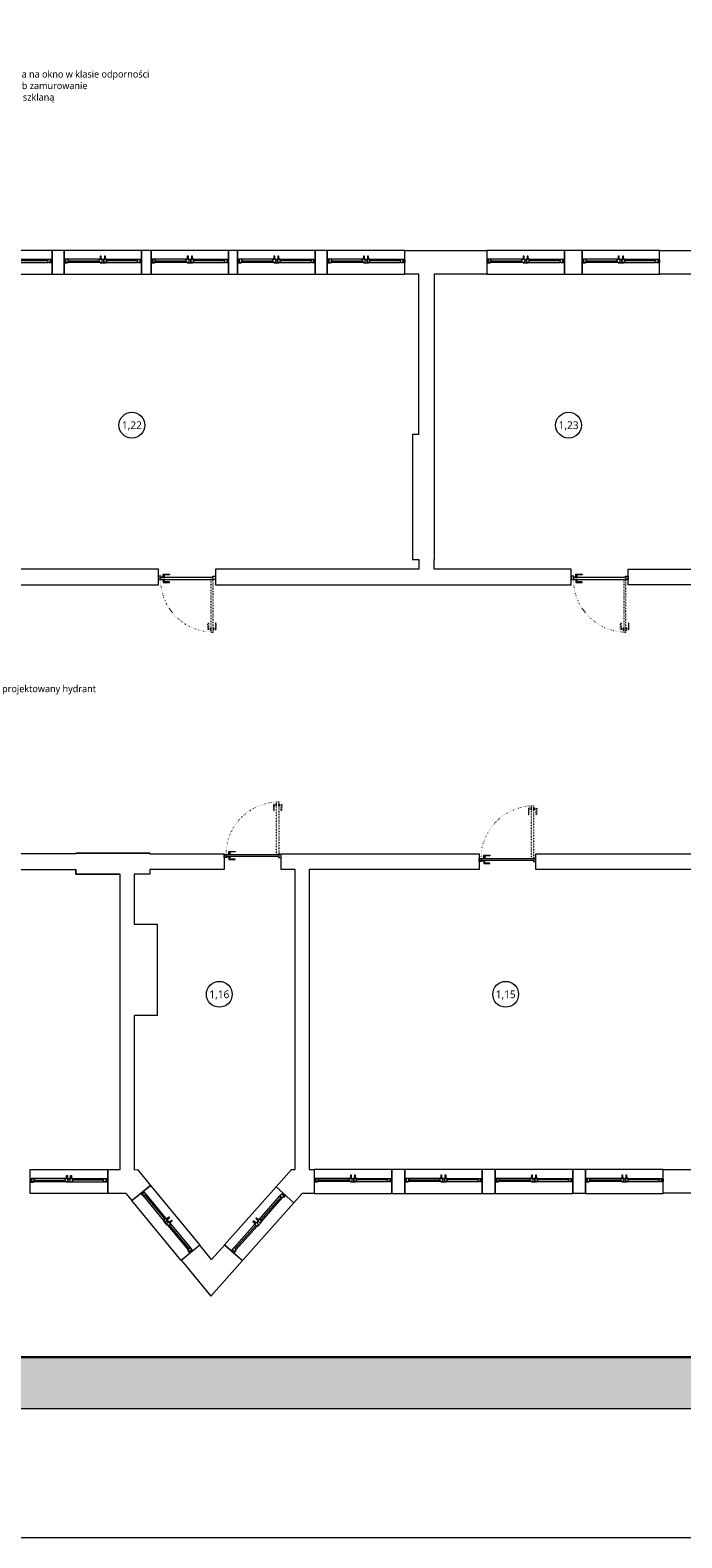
# Model space of a CAD drawing. Header units: millimetres. Extents: x 80301 to 146489, y -78581 to -28273.
# Tile 25 of 135: x 96323 to 97584, y -66786 to -63867. Entities that reach past the tile are written whole.
import ezdxf
from ezdxf import colors
from ezdxf.entities.mleader import LeaderData, LeaderLine
from ezdxf.enums import TextEntityAlignment as Align
from ezdxf.math import Vec2, Vec3

# ---------------------------------------------------------------- set-up
doc = ezdxf.new("R2010")
doc.units = ezdxf.units.MM
doc.linetypes.add('ACAD_ISO03W100', pattern=[30, 12, -18])
doc.linetypes.add('ACAD_ISO07W100', pattern=[3, 0, -3])
doc.layers.get('0').update_dxf_attribs({"lineweight": 0})
for name, color, linetype, lineweight in [('A-opisram.ART', 250, 'Continuous', 0), ('opis..KF', 250, 'Continuous', 15), ('stolarka_arch', 250, 'Continuous', 5), ('ściany ist..KF', 61, 'Continuous', 5)]:
    doc.layers.add(name, color=color, linetype=linetype, lineweight=lineweight)
doc.layers.add('A-pomocram.ART', color=254, linetype='Continuous', lineweight=0, plot=False)
doc.layers.add('A-wymram.ART', color=10, linetype='Continuous', lineweight=5, plot=False)
doc.layers.add('A-przekrycieram.ART', color=7, linetype='Continuous', lineweight=0, true_color=0xffffff)
doc.styles.add('ARCH', font='segoeuil.ttf')
doc.dimstyles.new('RAMKA', dxfattribs={"dimscale": 20, "dimtxt": 4, "dimasz": 3, "dimexe": 5, "dimexo": 3, "dimgap": 1, "dimtad": 1, "dimdec": 1, "dimlfac": 0.01, "dimtxsty": 'ARCH', "dimblk": 'ARCHTICK', "dimcen": 0, "dimclrd": 256, "dimclre": 256, "dimclrt": 256, "dimadec": 0, "dimazin": 0, "dimtfac": 1, "dimtdec": 1, "dimtofl": 0, "dimtmove": 1, "dimatfit": 3, "dimfxl": 10, "dimfxlon": 1, "dimlwd": 0, "dimlwe": 0, "dimarcsym": 0})

# ---------------------------------------------------------------- blocks, each defined once
blk = doc.blocks.new('*U973')
at = {"layer": 'stolarka_arch', "lineweight": 0}
blk.add_lwpolyline([(0, 0), (150, 0), (150, -46.1), (0, -46.1)], close=True, dxfattribs=at)
at = {"layer": 'stolarka_arch'}
for points in [[(0, -22), (6, -22), (6, -23), (3, -23), (3, -28), (0, -28)], [(3, -23), (8, -23), (8, -29), (2, -29), (2, -28), (3, -28)], [(8, -26), (68, -26), (68, -23), (8, -23)], [(8, -26), (68, -26), (68, -29), (8, -29)], [(73, -23), (68, -23), (68, -29), (74, -29), (74, -28), (73, -28)], [(73, -30), (69, -30), (69, -29), (73, -29)], [(70, -22), (80, -22), (80, -23), (77, -23), (77, -28), (73, -28), (73, -23), (70, -23)], [(77, -23), (82, -23), (82, -29), (76, -29), (76, -28), (77, -28)], [(81, -30), (77, -30), (77, -29), (81, -29)], [(142, -26), (82, -26), (82, -23), (142, -23)], [(142, -26), (82, -26), (82, -29), (142, -29)], [(147, -23), (142, -23), (142, -29), (148, -29), (148, -28), (147, -28)], [(150, -22), (144, -22), (144, -23), (147, -23), (147, -28), (150, -28)], [(72, -35), (70, -35), (70, -30), (72, -30)], [(80, -35), (78, -35), (78, -30), (80, -30)]]:
    blk.add_lwpolyline(points, close=True, dxfattribs=at)
blk = doc.blocks.new('*U996')
at = {"layer": 'stolarka_arch', "lineweight": 0}
blk.add_lwpolyline([(0, 0), (150, 0), (150, -46), (0, -46)], close=True, dxfattribs=at)
at = {"layer": 'stolarka_arch'}
for points in [[(0, -22), (6, -22), (6, -23), (3, -23), (3, -28), (0, -28)], [(3, -23), (8, -23), (8, -29), (2, -29), (2, -28), (3, -28)], [(8, -26), (68, -26), (68, -23), (8, -23)], [(8, -26), (68, -26), (68, -29), (8, -29)], [(73, -23), (68, -23), (68, -29), (74, -29), (74, -28), (73, -28)], [(73, -30), (69, -30), (69, -29), (73, -29)], [(70, -22), (80, -22), (80, -23), (77, -23), (77, -28), (73, -28), (73, -23), (70, -23)], [(77, -23), (82, -23), (82, -29), (76, -29), (76, -28), (77, -28)], [(81, -30), (77, -30), (77, -29), (81, -29)], [(142, -26), (82, -26), (82, -23), (142, -23)], [(142, -26), (82, -26), (82, -29), (142, -29)], [(147, -23), (142, -23), (142, -29), (148, -29), (148, -28), (147, -28)], [(150, -22), (144, -22), (144, -23), (147, -23), (147, -28), (150, -28)], [(72, -35), (70, -35), (70, -30), (72, -30)], [(80, -35), (78, -35), (78, -30), (80, -30)]]:
    blk.add_lwpolyline(points, close=True, dxfattribs=at)
blk = doc.blocks.new('*U648')
at = {"layer": 'stolarka_arch', "linetype": 'ACAD_ISO03W100', "lineweight": 0, "ltscale": 0.1}
for points in [[(3.5, 97), (-1.5, 97), (-1.5, 85), (-0.5, 85), (-0.5, 95), (3.5, 95)], [(3.5, 98), (3.5, 94), (4.5, 94), (4.5, 98)], [(4.5, 102), (4.5, 0), (8.5, 0), (8.5, 102)], [(9.5, 98), (9.5, 94), (8.5, 94), (8.5, 98)], [(9.5, 97), (14.5, 97), (14.5, 85), (13.5, 85), (13.5, 95), (9.5, 95)]]:
    blk.add_lwpolyline(points, close=True, dxfattribs=at)
at = {"layer": 'stolarka_arch'}
for points in [[(5, -4), (5, -6), (0, -6), (0, 0), (4, 0), (4, -4), (5, -4)], [(106, 0), (4, 0), (4, -4), (106, -4)], [(101, 1), (101, 6), (89, 6), (89, 5), (99, 5), (99, 1)], [(102, 1), (98, 1), (98, 0), (102, 0)], [(105, -4), (105, -6), (110, -6), (110, 0), (106, 0), (106, -4), (105, -4)], [(101, -5), (101, -10), (89, -10), (89, -9), (99, -9), (99, -5)], [(102, -5), (98, -5), (98, -4), (102, -4)]]:
    blk.add_lwpolyline(points, close=True, dxfattribs=at)
blk.add_circle((4, 0.5), 0.5, dxfattribs=at)
at = {"layer": 'stolarka_arch', "linetype": 'ACAD_ISO07W100', "lineweight": 0, "ltscale": 0.5}
blk.add_arc((4, 0), 102, 0, 89.6506, dxfattribs=at)
blk = doc.blocks.new('*U972')
at = {"layer": 'stolarka_arch', "lineweight": 0}
blk.add_lwpolyline([(0, 0), (150, 0), (150, -46.4), (0, -46.4)], close=True, dxfattribs=at)
at = {"layer": 'stolarka_arch'}
for points in [[(0, -22), (6, -22), (6, -23), (3, -23), (3, -28), (0, -28)], [(3, -23), (8, -23), (8, -29), (2, -29), (2, -28), (3, -28)], [(8, -26), (68, -26), (68, -23), (8, -23)], [(8, -26), (68, -26), (68, -29), (8, -29)], [(73, -23), (68, -23), (68, -29), (74, -29), (74, -28), (73, -28)], [(73, -30), (69, -30), (69, -29), (73, -29)], [(70, -22), (80, -22), (80, -23), (77, -23), (77, -28), (73, -28), (73, -23), (70, -23)], [(77, -23), (82, -23), (82, -29), (76, -29), (76, -28), (77, -28)], [(81, -30), (77, -30), (77, -29), (81, -29)], [(142, -26), (82, -26), (82, -23), (142, -23)], [(142, -26), (82, -26), (82, -29), (142, -29)], [(147, -23), (142, -23), (142, -29), (148, -29), (148, -28), (147, -28)], [(150, -22), (144, -22), (144, -23), (147, -23), (147, -28), (150, -28)], [(72, -35), (70, -35), (70, -30), (72, -30)], [(80, -35), (78, -35), (78, -30), (80, -30)]]:
    blk.add_lwpolyline(points, close=True, dxfattribs=at)
blk = doc.blocks.new('*U1059')
at = {"layer": 'stolarka_arch', "lineweight": 0}
blk.add_lwpolyline([(0, 0), (150, 0), (150, -46), (0, -46)], close=True, dxfattribs=at)
at = {"layer": 'stolarka_arch'}
for points in [[(0, -22), (6, -22), (6, -23), (3, -23), (3, -28), (0, -28)], [(3, -23), (8, -23), (8, -29), (2, -29), (2, -28), (3, -28)], [(8, -26), (68, -26), (68, -23), (8, -23)], [(8, -26), (68, -26), (68, -29), (8, -29)], [(73, -23), (68, -23), (68, -29), (74, -29), (74, -28), (73, -28)], [(73, -30), (69, -30), (69, -29), (73, -29)], [(70, -22), (80, -22), (80, -23), (77, -23), (77, -28), (73, -28), (73, -23), (70, -23)], [(77, -23), (82, -23), (82, -29), (76, -29), (76, -28), (77, -28)], [(81, -30), (77, -30), (77, -29), (81, -29)], [(142, -26), (82, -26), (82, -23), (142, -23)], [(142, -26), (82, -26), (82, -29), (142, -29)], [(147, -23), (142, -23), (142, -29), (148, -29), (148, -28), (147, -28)], [(150, -22), (144, -22), (144, -23), (147, -23), (147, -28), (150, -28)], [(72, -35), (70, -35), (70, -30), (72, -30)], [(80, -35), (78, -35), (78, -30), (80, -30)]]:
    blk.add_lwpolyline(points, close=True, dxfattribs=at)
blk = doc.blocks.new('*U997')
at = {"layer": 'stolarka_arch', "lineweight": 0}
blk.add_lwpolyline([(0, 0), (150, 0), (150, -46), (0, -46)], close=True, dxfattribs=at)
at = {"layer": 'stolarka_arch'}
for points in [[(0, -22), (6, -22), (6, -23), (3, -23), (3, -28), (0, -28)], [(3, -23), (8, -23), (8, -29), (2, -29), (2, -28), (3, -28)], [(8, -26), (68, -26), (68, -23), (8, -23)], [(8, -26), (68, -26), (68, -29), (8, -29)], [(73, -23), (68, -23), (68, -29), (74, -29), (74, -28), (73, -28)], [(73, -30), (69, -30), (69, -29), (73, -29)], [(70, -22), (80, -22), (80, -23), (77, -23), (77, -28), (73, -28), (73, -23), (70, -23)], [(77, -23), (82, -23), (82, -29), (76, -29), (76, -28), (77, -28)], [(81, -30), (77, -30), (77, -29), (81, -29)], [(142, -26), (82, -26), (82, -23), (142, -23)], [(142, -26), (82, -26), (82, -29), (142, -29)], [(147, -23), (142, -23), (142, -29), (148, -29), (148, -28), (147, -28)], [(150, -22), (144, -22), (144, -23), (147, -23), (147, -28), (150, -28)], [(72, -35), (70, -35), (70, -30), (72, -30)], [(80, -35), (78, -35), (78, -30), (80, -30)]]:
    blk.add_lwpolyline(points, close=True, dxfattribs=at)
blk = doc.blocks.new('*U983')
at = {"layer": 'stolarka_arch', "lineweight": 0}
blk.add_lwpolyline([(0, 0), (150, 0), (150, -46), (0, -46)], close=True, dxfattribs=at)
at = {"layer": 'stolarka_arch'}
for points in [[(0, -22), (6, -22), (6, -23), (3, -23), (3, -28), (0, -28)], [(3, -23), (8, -23), (8, -29), (2, -29), (2, -28), (3, -28)], [(8, -26), (68, -26), (68, -23), (8, -23)], [(8, -26), (68, -26), (68, -29), (8, -29)], [(73, -23), (68, -23), (68, -29), (74, -29), (74, -28), (73, -28)], [(73, -30), (69, -30), (69, -29), (73, -29)], [(70, -22), (80, -22), (80, -23), (77, -23), (77, -28), (73, -28), (73, -23), (70, -23)], [(77, -23), (82, -23), (82, -29), (76, -29), (76, -28), (77, -28)], [(81, -30), (77, -30), (77, -29), (81, -29)], [(142, -26), (82, -26), (82, -23), (142, -23)], [(142, -26), (82, -26), (82, -29), (142, -29)], [(147, -23), (142, -23), (142, -29), (148, -29), (148, -28), (147, -28)], [(150, -22), (144, -22), (144, -23), (147, -23), (147, -28), (150, -28)], [(72, -35), (70, -35), (70, -30), (72, -30)], [(80, -35), (78, -35), (78, -30), (80, -30)]]:
    blk.add_lwpolyline(points, close=True, dxfattribs=at)
blk = doc.blocks.new('nr pom')
at = {"layer": 'opis..KF', "lineweight": 20}
blk.add_circle((0, 0), 25, dxfattribs=at)
at = {"layer": 'opis..KF', "style": 'ARCH'}
blk.add_attdef('00', text='', height=15, dxfattribs=at).set_placement((0, 0), align=Align.MIDDLE_CENTER)
blk = doc.blocks.new('_Dot')
at = {"color": 0, "linetype": 'ByBlock', "lineweight": -2}
blk.add_line((-0.5, 0), (-1, 0), dxfattribs=at)
at = {"color": 0, "linetype": 'ByBlock', "const_width": 0.5}
blk.add_lwpolyline([(-0.25, 0, 1), (0.25, 0, 1)], format="xyb", close=True, dxfattribs=at)
blk = doc.blocks.new('_ArchTick')
at = {"color": 0, "linetype": 'ByBlock', "const_width": 0.15}
blk.add_lwpolyline([(-0.5, -0.5), (0.5, 0.5)], dxfattribs=at)
blk = doc.blocks.new('*D1237')
at = {"layer": 'A-wymram.ART', "linetype": 'Continuous', "lineweight": 0, "transparency": 16777216}
for p, q in [((0, -60), (0, -350)), ((8500, -60), (8500, -350)), ((8500, -250), (0, -250))]:
    blk.add_line(p, q, dxfattribs=at)
at = {"layer": 'Defpoints', "color": 0, "transparency": 16777216}
for p in [(0, 0), (8500, 0), (0, -250)]:
    blk.add_point(p, dxfattribs=at)
at = {"layer": 'A-wymram.ART', "lineweight": 0, "transparency": 16777216, "xscale": 60, "yscale": 60, "zscale": 60, "rotation": 180}
blk.add_blockref('_ArchTick', (0, -250), dxfattribs=at)
at = {"layer": 'A-wymram.ART', "lineweight": 0, "transparency": 16777216, "xscale": 60, "yscale": 60, "zscale": 60}
blk.add_blockref('_ArchTick', (8500, -250), dxfattribs=at)
at = {"layer": 'A-wymram.ART', "transparency": 16777216, "insert": (4250, -188.6), "char_height": 80, "attachment_point": 5, "style": 'ARCH'}
blk.add_mtext('85', dxfattribs=at)
blk = doc.blocks.new('*U1234')
at = {"layer": 'A-przekrycieram.ART'}
h = blk.add_hatch(color=256, dxfattribs=at)
h.dxf.hatch_style = 1
h.paths.add_polyline_path([(0, 4200), (8500, 4200), (8500, 0), (0, 0)])
h.paths.add_polyline_path([(200, 4100), (8400, 4100), (8400, 100), (200, 100)], flags=16)
at = {"layer": 'A-opisram.ART', "lineweight": 30}
blk.add_lwpolyline([(200, 4100), (8400, 4100), (8400, 100), (200, 100)], close=True, dxfattribs=at)
at = {"layer": 'A-pomocram.ART'}
blk.add_lwpolyline([(0, 4200), (8500, 4200), (8500, 0), (0, 0)], close=True, dxfattribs=at)
at = {"layer": 'A-wymram.ART'}
dim = blk.add_linear_dim(base=(0, -250), p1=(8500, 0), p2=(0, 0), dimstyle='RAMKA', dxfattribs=at)
dim.commit()
dim.dimension.update_dxf_attribs({"geometry": '*D1237', "text_midpoint": (4250, -188.63)})

msp = doc.modelspace()

# ---------------------------------------------------------------- linework, layer by layer
at = {"layer": 'ściany ist..KF', "linetype": 'ByBlock'}
for points in [[(95978.97, -64293.99), (95978.97, -64339.99), (95984.91, -64339.99), (95984.91, -64940.99), (96571.16, -64940.99), (96571.16, -64910.99), (96014.91, -64910.99), (96014.91, -64339.99), (96050.22, -64339.99), (96050.22, -64293.99), (95978.97, -64293.99)], [(97074.91, -64649.99), (97074.91, -64339.99), (97047.67, -64339.99), (97047.67, -64293.99), (97206.56, -64293.99), (97206.56, -64339.99), (97104.91, -64339.99), (97104.91, -64649.99)], [(97540.88, -64339.99), (97540.88, -64293.99), (97689.99, -64293.99), (97689.99, -64339.99), (97665.99, -64339.99), (97665.99, -64910.99), (97983.8, -64910.99), (97983.8, -64940.99), (97479.97, -64940.99), (97479.97, -64910.99), (97635.99, -64910.99), (97635.99, -64339.99), (97540.88, -64339.99)], [(97074.91, -64649.99), (97062.91, -64649.99), (97062.91, -64891.99), (97074.91, -64891.99)], [(97104.91, -64891.99), (97105.41, -64891.99), (97105.41, -64649.99), (97104.91, -64649.99)], [(96681.16, -64940.99), (97369.97, -64940.99), (97369.97, -64910.99), (97104.91, -64910.99), (97104.91, -64891.99)], [(97074.91, -64891.99), (97074.91, -64910.99), (96681.16, -64910.99), (96681.16, -64940.99)], [(96411.41, -65461.99), (96411.41, -65460.5), (96554.41, -65460.5), (96554.41, -65461.99), (96698.29, -65461.99), (96698.29, -65492), (96554.41, -65492), (96554.41, -65501), (96523.96, -65501), (96523.96, -65597.7), (96568.41, -65597.7), (96568.41, -65775), (96523.96, -65775), (96523.96, -66073.29), (96530.27, -66072.99), (96555.39, -66103.72), (96520.04, -66132.91), (96508.57, -66118.99), (96472.83, -66119.38)], [(96554.41, -65460.5), (96411.41, -65460.5), (96411.41, -65461.99)], [(96411.41, -65461.99), (96299.72, -65461.99), (96299.72, -65492), (96411.41, -65492)], [(96833.26, -66137.06), (96798.79, -66106.46), (96828.47, -66072.98), (96835.68, -66072.98), (96835.68, -65492), (96808.29, -65492), (96808.29, -65461.99), (97191.57, -65461.99), (97191.57, -65492), (96862.68, -65492), (96862.71, -66072.98), (96872.43, -66072.97), (96872.43, -66118.98), (96849.16, -66118.98), (96833.26, -66137.06)], [(97301.57, -65492), (97301.57, -65461.99), (98020.65, -65461.99), (98022.84, -65461.99), (98022.84, -65492), (97665.99, -65492), (97665.99, -66200), (97689.99, -66200), (97689.99, -66246), (97619.99, -66246), (97619.99, -66118.94), (97547.75, -66118.95), (97547.75, -66072.95), (97635.99, -66072.95), (97635.99, -65492), (97301.57, -65492)], [(96411.41, -65492), (96411.41, -65501), (96496.96, -65501)], [(96472.83, -66118.99), (96472.83, -66073), (96496.96, -66072.99), (96496.96, -65501), (96496.96, -65501), (96411.41, -65501), (96411.41, -65492)], [(96615.43, -66248.67), (96672.63, -66318.09), (96733.72, -66249.28), (96699.25, -66218.72), (96673.91, -66247.31), (96650.9, -66219.39), (96615.35, -66248.74)]]:
    msp.add_lwpolyline(points, dxfattribs=at)
for points in [[(96365.15, -64339.99), (96388.49, -64339.99), (96388.49, -64293.99), (96365.15, -64293.99)], [(96538.49, -64339.99), (96556.94, -64339.99), (96556.94, -64293.99), (96538.49, -64293.99)], [(96706.94, -64339.99), (96724.33, -64339.99), (96724.33, -64293.99), (96706.94, -64293.99)], [(96874.33, -64339.99), (96897.67, -64339.99), (96897.67, -64293.99), (96874.33, -64293.99)], [(97356.56, -64339.99), (97390.88, -64339.99), (97390.88, -64293.99), (97356.56, -64293.99)], [(97022.43, -66118.97), (97047.54, -66118.97), (97047.54, -66072.97), (97022.43, -66072.97)], [(97197.54, -66118.96), (97222.64, -66118.96), (97222.64, -66072.96), (97197.54, -66072.96)], [(97372.64, -66118.95), (97397.75, -66118.95), (97397.75, -66072.95), (97372.64, -66072.95)]]:
    msp.add_lwpolyline(points, close=True, dxfattribs=at)

# ---------------------------------------------------------------- block references
msp.add_blockref('*U1234', (94231.99, -66535.84))
at = {"layer": 'opis..KF', "color": 30}
for p, values in [((96519.65, -64632.02), {'00': '1,22'}), ((97364.68, -64632.02), {'00': '1,23'}), ((96688.86, -65733.71), {'00': '1,16'}), ((97242.97, -65733.71), {'00': '1,15'})]:
    msp.add_blockref('nr pom', p, dxfattribs=at).add_auto_attribs(values)
at = {"layer": 'stolarka_arch', "xscale": -1, "rotation": 180}
for name, p in [('*U983', (96215.15, -64339.99)), ('*U983', (96388.49, -64339.99)), ('*U983', (96556.94, -64339.99)), ('*U983', (96724.33, -64339.99)), ('*U983', (96897.67, -64339.99)), ('*U983', (97206.56, -64339.99)), ('*U983', (97390.88, -64339.99)), ('*U997', (96872.43, -66118.97)), ('*U996', (97047.54, -66118.98)), ('*U996', (97222.64, -66118.97)), ('*U1059', (97397.75, -66118.97))]:
    msp.add_blockref(name, p, dxfattribs=at)
at = {"layer": 'stolarka_arch', "rotation": 180}
for name, p in [('*U648', (96681.16, -64930.56)), ('*U648', (97479.97, -64930.56)), ('*U972', (96472.83, -66119.38))]:
    msp.add_blockref(name, p, dxfattribs=at)
at = {"layer": 'stolarka_arch', "xscale": -1}
for p in [(96808.29, -65463.06), (97301.57, -65470.56)]:
    msp.add_blockref('*U648', p, dxfattribs=at)
at = {"layer": 'stolarka_arch', "color": 5, "rotation": 129.5458417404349}
msp.add_blockref('*U973', (96615.35, -66248.74), dxfattribs=at)
at = {"layer": 'stolarka_arch', "color": 5, "xscale": -1, "rotation": 228.4014041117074}
msp.add_blockref('*U973', (96733.67, -66249.24), dxfattribs=at)

# ---------------------------------------------------------------- leaders
at = {"layer": 'opis..KF', "lineweight": 9}
ml = msp.add_multileader_mtext('Standard', dxfattribs=at)
ml.set_content('wymiana okna na okno w klasie odporności \\Pp.poż EI 60 lub zamurowanie \\Potworu cegłą szklaną', color=256, style='ARCH')
ml.set_leader_properties(color=256, linetype='ByLayer', lineweight=-1)
ml.set_arrow_properties(name='DOT')
ml.build(insert=Vec2(0, 0))
ml.multileader.update_dxf_attribs({"dogleg_length": 31.74, "arrow_head_size": 8.39})
ctx = ml.context
ctx.base_point, ctx.char_height, ctx.arrow_head_size, ctx.landing_gap_size, ctx.plane_origin = Vec3(96187.1, -63954.7), 13.4164, 8.39, 10.06, Vec3(97201.52, -64050.07)
notes = []
notes.append((ctx, [(0, (1, 1, 0), (95937.13, -63954.7), (1, 0), 249.97, [(0, [(95814.13, -63988.78)], 0, [])])]))
ctx.mtext.insert, ctx.mtext.flow_direction = Vec3(96197.17, -63945.74), 5
ml = msp.add_multileader_mtext('Standard', dxfattribs=at)
ml.set_content('projektowany hydrant', color=256, style='ARCH')
ml.set_leader_properties(color=256, linetype='ByLayer', lineweight=-1)
ml.set_arrow_properties(name='DOT')
ml.build(insert=Vec2(0, 0))
ml.multileader.update_dxf_attribs({"dogleg_length": 31.74, "arrow_head_size": 8.39})
ctx = ml.context
ctx.base_point, ctx.char_height, ctx.arrow_head_size, ctx.landing_gap_size, ctx.plane_origin = Vec3(96258.55, -65144.37), 13.4164, 8.39, 10.06, Vec3(97579.43, -65235.46)
notes.append((ctx, [(0, (1, 1, 0), (96226.81, -65144.37), (1, 0), 31.74, [(0, [(96154.67, -64953.49)], 0, [])])]))
ctx.mtext.insert, ctx.mtext.flow_direction = Vec3(96268.62, -65135.41), 5
for ctx, leaders in notes:
    for number, flags, end, landing, length, lines in leaders:
        leader = LeaderData()
        leader.index, (leader.has_last_leader_line, leader.has_dogleg_vector, leader.attachment_direction) = number, flags
        leader.last_leader_point, leader.dogleg_vector, leader.dogleg_length = Vec3(end), Vec3(landing), length
        for number, points, colour, breaks in lines:
            line = LeaderLine()
            line.index, line.vertices, line.color, line.breaks = number, Vec3.list(points), colors.encode_raw_color(colour), breaks
            leader.lines.append(line)
        ctx.leaders.append(leader)

doc.saveas('drawing.dxf')
